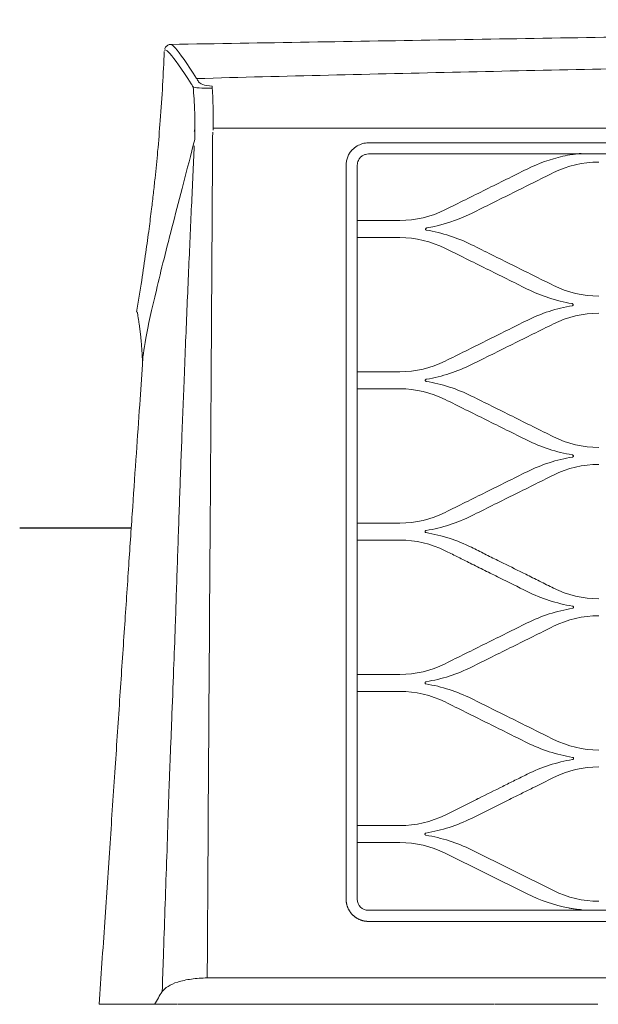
# Model space of a CAD drawing. Header units: millimetres. Extents: x -367720 to -162733, y 309172 to 337444.
# Tile 113 of 256: x -363635 to -363480, y 327020 to 327285. Entities that reach past the tile are written whole.
import ezdxf

# ---------------------------------------------------------------- set-up
doc = ezdxf.new("R2010")
doc.units = ezdxf.units.MM
doc.header["$LTSCALE"] = 10
doc.header["$MEASUREMENT"] = 0
doc.layers.get('0').update_dxf_attribs({"color": 255, "lineweight": 13})
doc.layers.add('LATS_CONTROL_LINE', color=2, linetype='Continuous')
doc.layers.add('LATS_EQ_IDU', color=7, linetype='Continuous', lineweight=0)
doc.layers.add('VZ1', color=6, linetype='Continuous', lineweight=18)
doc.styles.add('ROMANS', font='ROMANS.shx', dxfattribs={"height": 80})

# ---------------------------------------------------------------- blocks, each defined once
blk = doc.blocks.new('LATS_IDU_WALL_MOUNTED_SV')
at = {"color": 0}
for p, q in [((-575.75, 258.29), (-575.77, 258.29)), ((-564.37, 235.79), (564.37, 235.79)), ((-564.37, 235.21), (-564.37, 235.79)), ((522.6, 229.2), (-522.6, 228.8)), ((-525.6, 225.8), (-525.6, 169.22)), ((-523.85, 210.92), (-525.6, 210.92)), ((-514.15, 210.92), (-523.85, 210.92)), ((-523.85, 206.29), (-525.6, 206.29)), ((-523.85, 206.29), (-514.15, 206.29)), ((-523.85, 170.2), (-525.6, 170.2)), ((-514.15, 170.2), (-523.85, 170.2)), ((-525.6, 169.22), (-525.6, 168.92)), ((-525.6, 168.92), (-525.6, 167.11)), ((-525.6, 167.11), (-525.6, 166.94)), ((-525.6, 166.94), (-525.6, 128.37)), ((-523.85, 165.61), (-525.6, 165.61)), ((-523.85, 165.61), (-514.15, 165.61)), ((-523.85, 129.48), (-525.6, 129.48)), ((-525.6, 128.37), (-525.6, 128.13)), ((-525.6, 128.13), (-525.6, 126.29)), ((-514.15, 129.48), (-523.85, 129.48)), ((-525.6, 126.29), (-525.6, 126.12)), ((-525.6, 126.12), (-525.6, 119.02)), ((-523.85, 124.91), (-525.6, 124.91)), ((-523.85, 124.91), (-514.15, 124.91)), ((-525.6, 119.02), (-525.6, 87.5)), ((-523.85, 88.77), (-525.6, 88.77)), ((-525.6, 87.5), (-525.6, 87.33)), ((-514.15, 88.77), (-523.85, 88.77)), ((-525.6, 87.33), (-525.6, 85.36)), ((-525.6, 85.36), (-525.6, 85.35)), ((-525.6, 85.35), (-525.6, 55)), ((-523.85, 84.21), (-525.6, 84.21)), ((-523.85, 84.21), (-514.15, 84.21)), ((-525.6, 55), (-525.6, 46.73)), ((-493.51, 55.14), (-502, 50.93)), ((-494.89, 50.03), (-484.62, 55.14)), ((-523.85, 48.07), (-525.6, 48.07)), ((-514.15, 48.07), (-523.85, 48.07)), ((-525.6, 46.73), (-525.6, 46.57)), ((-525.6, 46.57), (-525.6, 44.73)), ((-525.6, 44.73), (-525.6, 44.57)), ((-525.6, 44.57), (-525.6, 28.3)), ((-523.85, 43.51), (-525.6, 43.51)), ((-523.85, 43.51), (-514.15, 43.51)), ((-502, 40.66), (-479.92, 29.68)), ((-472.81, 30.58), (-494.89, 41.55)), ((-522.6, 25.3), (522.6, 25.3)), ((565.96, 7.1), (-565.96, 7.1)), ((-592.5, 0), (-592.5, 0.01)), ((-575.66, 0), (-577.56, 0)), ((-574.12, 0), (-575.66, 0)), ((-558.74, 0), (-560.9, 0)), ((-539.93, 0), (-541.72, 0)), ((-541.72, 0), (-541.72, 0)), ((-539.22, 0.01), (-539.22, 0.01)), ((-527.99, 0), (-488.73, 0)), ((-519.5, 0.01), (-519.5, 0.01)), ((-473.9, 0), (-475.4, 0)), ((-475.4, 0), (-475.4, 0)), ((-473.9, 0), (-473.9, 0)), ((-577.56, 0), (-580.11, 0)), ((-560.9, 0), (-563.42, 0)), ((-528, 0), (-539.62, 0))]:
    blk.add_line(p, q, dxfattribs=at)
at = {"color": 0, "extrusion": (0, 0, -1)}
for centre, start, end in [((514.15, 75.39), 243.5738, 270), ((514.15, 16.19), 90, 116.4262), ((460.65, 55.04), 270, 296.4262)]:
    blk.add_arc(centre, 27.32, start, end, dxfattribs=at)
at = {"color": 0}
for centre, radius, start, end in [((-514.15, 88.79), 43.28, 279.3488, 296.4262), ((-514.15, 2.79), 43.28, 63.5738, 80.6512), ((-460.65, 68.44), 43.28, 243.5738, 259.106), ((-522.6, 28.3), 3, 180, 270), ((-528, 10), 10, 270, 271.9448)]:
    blk.add_arc(centre, radius, start, end, dxfattribs=at)
blk.add_ellipse((-564.6, 245.64), major_axis=(0, 1.5), ratio=0.001219, start_param=5.299795, end_param=6.009501, dxfattribs=at)
for points, knots in [([(0, 264.94), (-22.01, 264.93), (-67.42, 264.83), (-136.51, 264.37), (-207.59, 263.67), (-279.64, 262.8), (-352.7, 261.82), (-426.75, 260.72), (-501.19, 259.53), (-550.94, 258.7), (-575.7, 258.28)], [0, 0, 0, 0, 0.114697, 0.236602, 0.359998, 0.485093, 0.612049, 0.740751, 0.870981, 1, 1, 1, 1]), ([(-575.77, 258.24), (-575.9, 258.26), (-576.27, 258.25), (-577, 257.84), (-577.29, 257.34), (-577.35, 257.14), (-577.36, 257.1)], [0, 0, 0, 0, 0.197668, 0.565102, 0.91452, 1, 1, 1, 1]), ([(-568.8, 249.09), (-571.38, 253.17), (-573.31, 255.91), (-575.06, 257.89), (-575.46, 258.23), (-575.71, 258.28)], [0, 0, 0, 0, 0.691892, 0.691892, 1, 1, 1, 1]), ([(-577.51, 256.42), (-577.63, 253.38), (-577.93, 247.18), (-578.54, 238.2), (-579.23, 229.86), (-579.87, 223.34), (-580.44, 218.19), (-580.97, 213.64), (-581.63, 208.33), (-582.51, 201.92), (-583.62, 194.44), (-584.5, 189.11), (-584.99, 186.27)], [0, 0, 0, 0, 0.129289, 0.264367, 0.382961, 0.484387, 0.542265, 0.602136, 0.677933, 0.769679, 0.877167, 1, 1, 1, 1]), ([(-577.46, 256.67), (-577.42, 256.78), (-577.36, 256.83), (-577.03, 256.84), (-576.6, 256.5), (-574.78, 254.45), (-572.84, 251.71), (-570.26, 247.67)], [0, 0, 0, 0, 0.114685, 0.114685, 0.40979, 0.40979, 1, 1, 1, 1]), ([(0, 256.29), (-94.88, 256.29), (-189.76, 255.7), (-332, 253.93), (-379.4, 253.19), (-450.46, 251.85), (-474.14, 251.37), (-509.65, 250.57), (-521.49, 250.3), (-545.15, 249.72), (-556.99, 249.44), (-568.8, 249.09)], [0, 0, 0, 0, 0.5, 0.5, 0.75, 0.75, 0.875, 0.875, 0.9375, 0.9375, 1, 1, 1, 1]), ([(-568.8, 249.09), (-568.8, 249.08), (-568.8, 249.08), (-568.81, 249.08), (-568.81, 249.08), (-568.81, 249.08)], [0, 0, 0, 0, 0.381968, 0.381968, 1, 1, 1, 1]), ([(-568.81, 249.08), (-568.81, 249.08), (-568.8, 249.07), (-568.8, 249.07), (-568.79, 249.07), (-568.79, 249.07)], [0, 0, 0, 0, 0.614625, 0.614625, 1, 1, 1, 1]), ([(-569.75, 246.85), (-569.52, 246.75), (-568.99, 246.66), (-567.23, 246.5), (-565.96, 246.45), (-564.6, 246.47)], [0, 0, 0, 0, 0.5, 0.5, 1, 1, 1, 1]), ([(-569.75, 246.85), (-569.65, 245.78), (-569.56, 244.7), (-569.4, 242.27), (-569.34, 240.92), (-569.26, 238.2), (-569.25, 236.83), (-569.27, 235.45), (-569.27, 235.45), (-569.27, 235.45)], [0, 0, 0, 0, 0.289344, 0.289344, 0.645047, 0.645047, 0.999996, 0.999996, 1, 1, 1, 1]), ([(-564.6, 247.08), (-565.67, 247.08), (-566.57, 247.28), (-567.77, 247.73), (-568.11, 247.99), (-568.28, 248.26)], [0, 0, 0, 0, 0.5, 0.5, 1, 1, 1, 1]), ([(-564.37, 237.62), (-564.35, 239.03), (-564.36, 240.43), (-564.43, 243.26), (-564.49, 244.68), (-564.58, 246.22), (-564.59, 246.34), (-564.6, 246.47)], [0, 0, 0, 0, 0.472513, 0.472513, 0.95747, 0.95747, 1, 1, 1, 1]), ([(-564.37, 235.79), (-564.36, 236.05), (-564.36, 236.32), (-564.36, 236.93), (-564.36, 237.28), (-564.37, 237.62)], [0, 0, 0, 0, 0.431737, 0.431737, 1, 1, 1, 1]), ([(-564.49, 234.43), (-564.5, 231.79), (-564.54, 226.6), (-564.59, 218.81), (-564.63, 211.23), (-564.68, 203.86), (-564.72, 196.74), (-564.77, 189.86), (-564.81, 183.25), (-564.85, 176.92), (-564.88, 170.87), (-564.92, 165.12), (-564.95, 159.68), (-564.99, 154.55), (-565.02, 149.75), (-565.05, 145.26), (-565.07, 141.11), (-565.1, 137.29), (-565.12, 133.8), (-565.15, 130.66), (-565.17, 127.86), (-565.18, 125.4), (-565.2, 123.29), (-565.22, 121.52), (-565.23, 120.11), (-565.24, 119.28), (-565.24, 118.92)], [0, 0, 0, 0, 0.074593, 0.146322, 0.215189, 0.281192, 0.344333, 0.40461, 0.462025, 0.516576, 0.568264, 0.617089, 0.663051, 0.706149, 0.746384, 0.783757, 0.818266, 0.849911, 0.878694, 0.904613, 0.927669, 0.947862, 0.965191, 0.979657, 0.99126, 1, 1, 1, 1]), ([(-583.36, 172.16), (-583.36, 173.67), (-583.05, 176.05), (-581.83, 182.64), (-580.87, 186.99), (-578.4, 197.39), (-576.87, 203.44), (-573.37, 217.02), (-571.4, 224.53), (-569.3, 232.66)], [0, 0, 0, 0, 0.239953, 0.239953, 0.493302, 0.493302, 0.746651, 0.746651, 1, 1, 1, 1]), ([(-578.06, 3.46), (-577.95, 6.55), (-577.71, 13.89), (-577.33, 25.48), (-576.87, 38.21), (-576.51, 49.21), (-576.24, 57.7), (-576, 64.07), (-575.76, 70.05), (-575.41, 78.84), (-575, 89.45), (-574.48, 103.55), (-573.99, 118.69), (-573.43, 135.16), (-572.81, 151.76), (-572.25, 166.09), (-571.76, 178.32), (-571.36, 187.97), (-570.96, 197.25), (-570.57, 206.19), (-570.19, 214.77), (-569.81, 223.02), (-569.56, 228.37), (-569.43, 231)], [0, 0, 0, 0, 0.039716, 0.094225, 0.148734, 0.203243, 0.235388, 0.257752, 0.285001, 0.312253, 0.370628, 0.421224, 0.493841, 0.566494, 0.63591, 0.711784, 0.756569, 0.800115, 0.84244, 0.883568, 0.923522, 0.962324, 1, 1, 1, 1]), ([(-526.94, 229.94), (-526.54, 230.31), (-525.75, 231.03), (-524.69, 231.41), (-524.17, 231.59)], [0, 0, 0, 0, 0.508997, 1, 1, 1, 1]), ([(-524.17, 231.59), (-523.92, 231.65), (-523.41, 231.77), (-522.88, 231.79), (-522.6, 231.8)], [0, 0, 0, 0, 0.479155, 1, 1, 1, 1]), ([(522.01, 231.8), (509.61, 231.8), (497.22, 231.8), (460.04, 231.8), (435.26, 231.8), (385.68, 231.8), (360.9, 231.8), (236.97, 231.8), (137.82, 231.8), (-10.9, 231.8), (-60.47, 231.8), (-178.27, 231.8), (-246.5, 231.8), (-348.85, 231.8), (-382.96, 231.8), (-425.61, 231.8), (-434.13, 231.8), (-444.8, 231.8), (-446.93, 231.8), (-453.32, 231.8), (-457.59, 231.8), (-463.98, 231.8), (-466.12, 231.8), (-470.38, 231.8), (-472.51, 231.8), (-483.17, 231.8), (-491.7, 231.8), (-503.43, 231.8), (-506.63, 231.8), (-510.5, 231.8), (-511.17, 231.8), (-511.84, 231.8)], [0, 0, 0, 0, 0.035962, 0.035962, 0.107886, 0.107886, 0.17981, 0.17981, 0.467507, 0.467507, 0.611355, 0.611355, 0.809344, 0.809344, 0.908338, 0.908338, 0.933087, 0.933087, 0.939274, 0.939274, 0.951648, 0.951648, 0.957835, 0.957835, 0.964022, 0.964022, 0.988771, 0.988771, 0.998052, 0.998052, 1, 1, 1, 1]), ([(-528.6, 225.8), (-528.58, 226.2), (-528.53, 226.97), (-528.2, 228.06), (-527.69, 229.07), (-527.19, 229.65), (-526.94, 229.94)], [0, 0, 0, 0, 0.264805, 0.514882, 0.757351, 1, 1, 1, 1]), ([(-522.6, 228.8), (-522.86, 228.78), (-523.41, 228.74), (-524.18, 228.4), (-524.86, 227.84), (-525.45, 226.97), (-525.54, 226.24), (-525.6, 225.8)], [0, 0, 0, 0, 0.15202, 0.315694, 0.49486, 0.69993, 1, 1, 1, 1]), ([(-465.38, 228.94), (-465.52, 228.94), (-465.76, 228.92), (-466.17, 228.87), (-466.38, 228.85), (-467, 228.78), (-467.42, 228.72), (-468.66, 228.53), (-469.48, 228.38), (-470.3, 228.19)], [0, 0, 0, 0, 0.125, 0.125, 0.25, 0.25, 0.5, 0.5, 1, 1, 1, 1]), ([(-479.93, 224.75), (-481.78, 223.83), (-483.63, 222.91), (-487.33, 221.07), (-489.18, 220.15), (-494.69, 217.41), (-498.35, 215.59), (-502.01, 213.77)], [0, 0, 0, 0, 0.251815, 0.251815, 0.50363, 0.50363, 1, 1, 1, 1]), ([(-494.88, 212.82), (-493.02, 213.74), (-491.16, 214.66), (-487.45, 216.51), (-485.59, 217.43), (-480.09, 220.16), (-476.44, 221.98), (-472.8, 223.79)], [0, 0, 0, 0, 0.251892, 0.251892, 0.503784, 0.503784, 1, 1, 1, 1]), ([(-507.01, 208.32), (-507.04, 208.33), (-507.07, 208.34), (-507.12, 208.36), (-507.15, 208.38), (-507.18, 208.42), (-507.2, 208.44), (-507.22, 208.49), (-507.22, 208.51), (-507.23, 208.56), (-507.22, 208.59), (-507.21, 208.65), (-507.2, 208.68), (-507.16, 208.74), (-507.13, 208.77), (-507.06, 208.83), (-507.02, 208.86), (-506.94, 208.9), (-506.91, 208.91), (-506.87, 208.91)], [0, 0, 0, 0, 0.094728, 0.094728, 0.190135, 0.190135, 0.278067, 0.278067, 0.36478, 0.36478, 0.461281, 0.461281, 0.576239, 0.576239, 0.715795, 0.715795, 0.878788, 0.878788, 1, 1, 1, 1]), ([(-472.8, 193.41), (-474.66, 194.33), (-476.51, 195.25), (-480.22, 197.1), (-482.07, 198.02), (-487.58, 200.76), (-491.23, 202.57), (-494.88, 204.39)], [0, 0, 0, 0, 0.251536, 0.251536, 0.503072, 0.503072, 1, 1, 1, 1]), ([(-502.01, 203.44), (-500.16, 202.53), (-498.31, 201.61), (-494.61, 199.77), (-492.76, 198.85), (-487.25, 196.11), (-483.59, 194.29), (-479.93, 192.47)], [0, 0, 0, 0, 0.251588, 0.251588, 0.503177, 0.503177, 1, 1, 1, 1]), ([(-467.88, 188.56), (-467.83, 188.55), (-467.78, 188.53), (-467.69, 188.48), (-467.66, 188.46), (-467.59, 188.39), (-467.57, 188.35), (-467.54, 188.27), (-467.53, 188.24), (-467.53, 188.17), (-467.54, 188.14), (-467.57, 188.08), (-467.58, 188.06), (-467.62, 188.02), (-467.65, 188.01), (-467.7, 187.98), (-467.73, 187.97), (-467.76, 187.97)], [0, 0, 0, 0, 0.167117, 0.167117, 0.32198, 0.32198, 0.485137, 0.485137, 0.599061, 0.599061, 0.714178, 0.714178, 0.812369, 0.812369, 0.902245, 0.902245, 1, 1, 1, 1]), ([(-479.92, 184.03), (-481.77, 183.11), (-483.62, 182.19), (-487.31, 180.35), (-489.16, 179.43), (-494.67, 176.69), (-498.34, 174.87), (-502, 173.05)], [0, 0, 0, 0, 0.251275, 0.251275, 0.502551, 0.502551, 1, 1, 1, 1]), ([(-494.89, 172.13), (-493.03, 173.05), (-491.18, 173.97), (-487.48, 175.81), (-485.63, 176.73), (-480.12, 179.47), (-476.46, 181.28), (-472.81, 183.1)], [0, 0, 0, 0, 0.251311, 0.251311, 0.502622, 0.502622, 1, 1, 1, 1]), ([(-583.34, 172.17), (-583.6, 168.56), (-584.16, 160.59), (-585.04, 147.83), (-586.03, 133.44), (-587.09, 117.74), (-588.23, 100.76), (-589.46, 82.6), (-590.74, 63.33), (-592.1, 43.08), (-593.54, 21.86), (-594.51, 7.38), (-595.01, 0)], [0, 0, 0, 0, 0.062504, 0.13806, 0.221319, 0.312346, 0.411022, 0.516991, 0.629493, 0.747989, 0.871658, 1, 1, 1, 1]), ([(-507.08, 167.61), (-507.11, 167.62), (-507.15, 167.63), (-507.21, 167.66), (-507.23, 167.68), (-507.27, 167.73), (-507.29, 167.75), (-507.31, 167.8), (-507.31, 167.83), (-507.31, 167.89), (-507.31, 167.91), (-507.29, 167.97), (-507.28, 168), (-507.24, 168.06), (-507.21, 168.09), (-507.15, 168.14), (-507.11, 168.16), (-507.04, 168.19), (-507.01, 168.2), (-506.98, 168.2)], [0, 0, 0, 0, 0.110412, 0.110412, 0.221698, 0.221698, 0.321855, 0.321855, 0.415537, 0.415537, 0.513604, 0.513604, 0.624291, 0.624291, 0.7532, 0.7532, 0.901051, 0.901051, 1, 1, 1, 1]), ([(-502, 162.75), (-500.15, 161.84), (-498.31, 160.92), (-494.62, 159.08), (-492.77, 158.17), (-487.26, 155.43), (-483.59, 153.61), (-479.92, 151.78)], [0, 0, 0, 0, 0.251053, 0.251053, 0.502107, 0.502107, 1, 1, 1, 1]), ([(-472.81, 152.69), (-474.66, 153.61), (-476.51, 154.53), (-480.2, 156.37), (-482.05, 157.29), (-487.56, 160.03), (-491.23, 161.85), (-494.89, 163.67)], [0, 0, 0, 0, 0.25103, 0.25103, 0.502059, 0.502059, 1, 1, 1, 1]), ([(-467.78, 147.85), (-467.73, 147.84), (-467.68, 147.82), (-467.6, 147.77), (-467.57, 147.74), (-467.51, 147.68), (-467.49, 147.64), (-467.47, 147.57), (-467.46, 147.54), (-467.47, 147.47), (-467.48, 147.44), (-467.5, 147.39), (-467.52, 147.36), (-467.56, 147.32), (-467.58, 147.31), (-467.64, 147.28), (-467.67, 147.27), (-467.7, 147.26), (-467.7, 147.26), (-467.71, 147.26)], [0, 0, 0, 0, 0.172025, 0.172025, 0.325192, 0.325192, 0.473261, 0.473261, 0.579384, 0.579384, 0.686087, 0.686087, 0.783854, 0.783854, 0.881124, 0.881124, 0.986662, 0.986662, 1, 1, 1, 1]), ([(-479.92, 143.31), (-481.76, 142.4), (-483.61, 141.48), (-487.3, 139.64), (-489.14, 138.73), (-494.66, 135.99), (-498.33, 134.16), (-502, 132.34)], [0, 0, 0, 0, 0.250795, 0.250795, 0.50159, 0.50159, 1, 1, 1, 1]), ([(-494.89, 131.43), (-493.04, 132.35), (-491.2, 133.27), (-487.5, 135.11), (-485.66, 136.02), (-480.14, 138.76), (-476.48, 140.59), (-472.81, 142.41)], [0, 0, 0, 0, 0.25081, 0.25081, 0.50162, 0.50162, 1, 1, 1, 1]), ([(-507.11, 126.91), (-507.15, 126.91), (-507.18, 126.92), (-507.25, 126.96), (-507.28, 126.98), (-507.32, 127.03), (-507.34, 127.06), (-507.36, 127.12), (-507.36, 127.15), (-507.36, 127.21), (-507.36, 127.24), (-507.34, 127.3), (-507.32, 127.32), (-507.28, 127.38), (-507.26, 127.4), (-507.2, 127.45), (-507.16, 127.47), (-507.1, 127.49), (-507.08, 127.49), (-507.06, 127.5)], [0, 0, 0, 0, 0.124544, 0.124544, 0.250053, 0.250053, 0.361819, 0.361819, 0.462207, 0.462207, 0.561539, 0.561539, 0.668349, 0.668349, 0.788627, 0.788627, 0.924939, 0.924939, 1, 1, 1, 1]), ([(-502, 122.06), (-501.47, 121.8), (-500.94, 121.53), (-499.89, 121.01), (-499.36, 120.75), (-497.78, 119.96), (-496.73, 119.44), (-495.67, 118.92)], [0, 0, 0, 0, 0.250254, 0.250254, 0.500509, 0.500509, 1, 1, 1, 1]), ([(-487.78, 119.42), (-488.38, 119.72), (-488.97, 120.01), (-490.16, 120.6), (-490.75, 120.9), (-492.52, 121.78), (-493.71, 122.37), (-494.89, 122.96)], [0, 0, 0, 0, 0.25026, 0.25026, 0.50052, 0.50052, 1, 1, 1, 1]), ([(-565.24, 118.92), (-565.26, 116.28), (-565.3, 110.98), (-565.33, 100.36), (-565.46, 87.05), (-565.56, 72.71), (-565.59, 62.02), (-565.66, 56.67), (-565.67, 55)], [0, 0, 0, 0, 0.125023, 0.250047, 0.500012, 0.750013, 0.921745, 1, 1, 1, 1]), ([(-495.24, 118.7), (-493.93, 118.05), (-492.61, 117.39), (-489.98, 116.09), (-488.67, 115.43), (-484.88, 113.55), (-482.4, 112.32), (-479.92, 111.09)], [0, 0, 0, 0, 0.257386, 0.257386, 0.514773, 0.514773, 1, 1, 1, 1]), ([(-472.81, 111.98), (-474.06, 112.6), (-475.31, 113.22), (-477.81, 114.47), (-479.06, 115.09), (-482.32, 116.71), (-484.32, 117.7), (-486.33, 118.7)], [0, 0, 0, 0, 0.277199, 0.277199, 0.554398, 0.554398, 1, 1, 1, 1]), ([(-467.73, 107.14), (-467.68, 107.13), (-467.63, 107.12), (-467.55, 107.07), (-467.52, 107.04), (-467.47, 106.97), (-467.45, 106.93), (-467.43, 106.86), (-467.43, 106.83), (-467.44, 106.76), (-467.45, 106.74), (-467.48, 106.68), (-467.5, 106.66), (-467.54, 106.62), (-467.57, 106.6), (-467.62, 106.57), (-467.66, 106.56), (-467.69, 106.55)], [0, 0, 0, 0, 0.174766, 0.174766, 0.323012, 0.323012, 0.457614, 0.457614, 0.573123, 0.573123, 0.675633, 0.675633, 0.775455, 0.775455, 0.88119, 0.88119, 1, 1, 1, 1]), ([(-479.92, 102.6), (-481.76, 101.69), (-483.6, 100.77), (-487.28, 98.94), (-489.13, 98.03), (-494.64, 95.28), (-498.32, 93.46), (-502, 91.63)], [0, 0, 0, 0, 0.2503, 0.2503, 0.500599, 0.500599, 1, 1, 1, 1]), ([(-494.89, 90.74), (-493.05, 91.65), (-491.21, 92.57), (-487.52, 94.4), (-485.68, 95.31), (-480.16, 98.06), (-476.49, 99.88), (-472.81, 101.71)], [0, 0, 0, 0, 0.250303, 0.250303, 0.500606, 0.500606, 1, 1, 1, 1]), ([(-507.12, 86.2), (-507.15, 86.21), (-507.19, 86.22), (-507.26, 86.26), (-507.29, 86.28), (-507.34, 86.34), (-507.36, 86.37), (-507.38, 86.43), (-507.38, 86.47), (-507.38, 86.53), (-507.38, 86.56), (-507.35, 86.61), (-507.34, 86.64), (-507.3, 86.69), (-507.27, 86.71), (-507.21, 86.75), (-507.18, 86.77), (-507.13, 86.78), (-507.11, 86.79), (-507.09, 86.79)], [0, 0, 0, 0, 0.133982, 0.133982, 0.268894, 0.268894, 0.389508, 0.389508, 0.495428, 0.495428, 0.595914, 0.595914, 0.700021, 0.700021, 0.814444, 0.814444, 0.943108, 0.943108, 1, 1, 1, 1]), ([(-472.81, 71.28), (-474.66, 72.19), (-476.5, 73.11), (-480.18, 74.94), (-482.02, 75.85), (-487.54, 78.6), (-491.22, 80.42), (-494.89, 82.25)], [0, 0, 0, 0, 0.250188, 0.250188, 0.500375, 0.500375, 1, 1, 1, 1]), ([(-502, 81.36), (-500.15, 80.44), (-498.31, 79.53), (-494.63, 77.7), (-492.79, 76.78), (-487.27, 74.04), (-483.59, 72.21), (-479.92, 70.39)], [0, 0, 0, 0, 0.250188, 0.250188, 0.500376, 0.500376, 1, 1, 1, 1]), ([(-467.71, 66.44), (-467.66, 66.43), (-467.62, 66.42), (-467.55, 66.38), (-467.52, 66.35), (-467.47, 66.29), (-467.45, 66.26), (-467.43, 66.19), (-467.42, 66.16), (-467.43, 66.09), (-467.43, 66.06), (-467.46, 66.01), (-467.47, 65.98), (-467.51, 65.94), (-467.54, 65.91), (-467.59, 65.88), (-467.63, 65.86), (-467.67, 65.85), (-467.69, 65.85), (-467.7, 65.85)], [0, 0, 0, 0, 0.141668, 0.141668, 0.284127, 0.284127, 0.413408, 0.413408, 0.525397, 0.525397, 0.627428, 0.627428, 0.729164, 0.729164, 0.838315, 0.838315, 0.960101, 0.960101, 1, 1, 1, 1]), ([(-479.92, 61.9), (-481.01, 61.36), (-482.1, 60.82), (-484.28, 59.73), (-485.37, 59.19), (-488.65, 57.56), (-490.83, 56.48), (-493.01, 55.39)], [0, 0, 0, 0, 0.250087, 0.250087, 0.500175, 0.500175, 1, 1, 1, 1]), ([(-484.62, 55.14), (-483.59, 55.65), (-482.56, 56.16), (-480.51, 57.18), (-479.49, 57.69), (-476.58, 59.14), (-474.7, 60.07), (-472.81, 61.01)], [0, 0, 0, 0, 0.260777, 0.260777, 0.521553, 0.521553, 1, 1, 1, 1]), ([(-507.12, 45.5), (-507.16, 45.5), (-507.2, 45.52), (-507.28, 45.56), (-507.31, 45.58), (-507.36, 45.64), (-507.38, 45.68), (-507.4, 45.74), (-507.4, 45.77), (-507.4, 45.84), (-507.39, 45.87), (-507.37, 45.92), (-507.35, 45.95), (-507.31, 46), (-507.29, 46.02), (-507.23, 46.05), (-507.2, 46.07), (-507.15, 46.08), (-507.14, 46.08), (-507.12, 46.09)], [0, 0, 0, 0, 0.139783, 0.139783, 0.280404, 0.280404, 0.407382, 0.407382, 0.517705, 0.517705, 0.619307, 0.619307, 0.72166, 0.72166, 0.83216, 0.83216, 0.955685, 0.955685, 1, 1, 1, 1]), ([(-468.83, 25.94), (-468.51, 25.88), (-468.18, 25.82), (-467.45, 25.7), (-467.04, 25.64), (-466.4, 25.56), (-466.16, 25.53), (-465.79, 25.49), (-465.66, 25.48), (-465.46, 25.46), (-465.38, 25.45), (-465.28, 25.45), (-465.24, 25.44), (-465.19, 25.44), (-465.18, 25.44), (-465.17, 25.44)], [0, 0, 0, 0, 0.265943, 0.265943, 0.591469, 0.591469, 0.785612, 0.785612, 0.894633, 0.894633, 0.953953, 0.953953, 0.985654, 0.985654, 1, 1, 1, 1]), ([(-516.63, 22.3), (-445.11, 22.31), (-323.27, 22.33), (-140.51, 22.29), (31.65, 22.3), (153.49, 22.3), (214.41, 22.3)], [0, 0, 0, 0, 0.293475, 0.5, 0.75, 1, 1, 1, 1]), ([(-578.06, 3.46), (-577.68, 3.94), (-577.18, 4.4), (-575.82, 5.26), (-574.94, 5.66), (-572.82, 6.33), (-571.55, 6.6), (-568.86, 6.96), (-567.42, 7.06), (-565.96, 7.1)], [0, 0, 0, 0, 0.25, 0.25, 0.5, 0.5, 0.75, 0.75, 1, 1, 1, 1]), ([(-558.74, 0), (-558.69, 0), (-558.65, 0), (-558.54, 0), (-558.49, 0), (-558.42, 0), (-558.41, 0), (-558.4, 0)], [0, 0, 0, 0, 0.458086, 0.458086, 0.916172, 0.916172, 1, 1, 1, 1]), ([(-539.85, 0), (-539.79, 0), (-539.73, 0), (-539.65, 0), (-539.65, 0), (-539.57, 0), (-539.49, 0), (-539.34, 0.01), (-539.28, 0.01), (-539.22, 0.01)], [0, 0, 0, 0, 0.374279, 0.374279, 0.377056, 0.377056, 0.751946, 0.751946, 1, 1, 1, 1]), ([(-595, 0), (-594.95, 0), (-594.15, 0), (-590.72, 0), (-585.66, 0), (-581.64, 0), (-580.11, 0)], [0, 0, 0, 0, 0.260197, 0.551115, 0.842033, 1, 1, 1, 1]), ([(-563.42, 0), (-563.53, 0), (-563.65, 0), (-563.86, 0), (-563.96, 0), (-564.08, 0), (-564.1, 0), (-564.13, 0)], [0, 0, 0, 0, 0.430157, 0.430157, 0.860322, 0.860322, 1, 1, 1, 1])]:
    blk.add_open_spline(points, degree=3, knots=knots, dxfattribs=at)
for points, degree in [([(-568.28, 248.26), (-568.45, 248.53), (-568.61, 248.79), (-568.79, 249.07)], 3), ([(-570.26, 247.67), (-570.1, 247.39), (-569.92, 247.13), (-569.75, 246.85)], 3), ([(-569.47, 234.83), (-569.44, 234.93), (-569.4, 235.04), (-569.37, 235.14)], 3), ([(-569.37, 235.14), (-569.35, 235.2), (-569.33, 235.26), (-569.31, 235.32)], 3), ([(-569.31, 235.32), (-569.29, 235.37), (-569.28, 235.41), (-569.27, 235.46)], 3), ([(-569.26, 235.12), (-569.26, 234.3), (-569.27, 233.48), (-569.3, 232.66)], 3), ([(-569.26, 235.46), (-569.26, 235.35), (-569.26, 235.23), (-569.26, 235.12)], 3), ([(-564.49, 234.66), (-564.49, 234.65), (-564.49, 234.58), (-564.49, 234.43)], 3), ([(-522.6, 231.8), (-522.23, 231.8), (-521.86, 231.8), (-521.49, 231.8)], 3), ([(-521.49, 231.8), (-520.8, 231.8), (-520.11, 231.8), (-519.42, 231.8)], 3), ([(-519.42, 231.8), (-516.89, 231.8), (-514.37, 231.8), (-511.84, 231.81)], 3), ([(-470.3, 228.19), (-473.67, 227.42), (-476.9, 226.26), (-479.93, 224.75)], 3), ([(-528.61, 118.92), (-528.61, 156.36), (-528.6, 192.77), (-528.6, 225.8)], 3), ([(-472.8, 223.79), (-469.1, 225.62), (-464.91, 226.64), (-460.65, 226.64)], 3), ([(-502.01, 213.77), (-505.72, 211.93), (-509.91, 210.92), (-514.15, 210.92)], 3), ([(-506.87, 208.91), (-502.67, 209.63), (-498.62, 210.96), (-494.88, 212.82)], 3), ([(-494.88, 204.39), (-498.67, 206.27), (-502.78, 207.61), (-507.01, 208.32)], 3), ([(-514.15, 206.29), (-509.92, 206.29), (-505.73, 205.29), (-502.01, 203.44)], 3), ([(-460.65, 190.56), (-464.89, 190.56), (-469.08, 191.56), (-472.8, 193.41)], 3), ([(-479.93, 192.47), (-476.15, 190.6), (-472.08, 189.27), (-467.88, 188.56)], 3), ([(-584.78, 186.34), (-583.48, 178.84), (-583.36, 172.06)], 2), ([(-467.76, 187.97), (-472.01, 187.26), (-476.11, 185.93), (-479.92, 184.03)], 3), ([(-472.81, 183.1), (-469.07, 184.96), (-464.89, 185.95), (-460.65, 185.95)], 3), ([(-502, 173.05), (-505.74, 171.19), (-509.93, 170.2), (-514.15, 170.2)], 3), ([(-506.98, 168.2), (-502.77, 168.91), (-498.69, 170.24), (-494.89, 172.13)], 3), ([(-494.89, 163.67), (-498.72, 165.57), (-502.84, 166.91), (-507.08, 167.61)], 3), ([(-514.15, 165.61), (-509.93, 165.61), (-505.75, 164.62), (-502, 162.75)], 3), ([(-479.92, 151.78), (-476.1, 149.88), (-472, 148.55), (-467.78, 147.85)], 3), ([(-460.65, 149.84), (-464.87, 149.84), (-469.06, 150.83), (-472.81, 152.69)], 3), ([(-467.71, 147.26), (-471.96, 146.56), (-476.07, 145.22), (-479.92, 143.31)], 3), ([(-472.81, 142.41), (-469.05, 144.27), (-464.87, 145.26), (-460.65, 145.26)], 3), ([(-502, 132.34), (-505.76, 130.47), (-509.94, 129.48), (-514.15, 129.48)], 3), ([(-507.06, 127.5), (-502.83, 128.2), (-498.73, 129.53), (-494.89, 131.43)], 3), ([(-514.15, 124.91), (-509.94, 124.91), (-505.76, 123.93), (-502, 122.06)], 3), ([(-494.89, 122.96), (-498.74, 124.87), (-502.87, 126.21), (-507.11, 126.91)], 3), ([(-486.33, 118.7), (-486.81, 118.94), (-487.3, 119.18), (-487.78, 119.42)], 3), ([(-528.6, 62.65), (-528.6, 81.48), (-528.61, 100.29), (-528.61, 118.92)], 3), ([(-495.67, 118.92), (-495.53, 118.84), (-495.39, 118.77), (-495.24, 118.7)], 3), ([(-460.65, 109.13), (-464.87, 109.13), (-469.05, 110.11), (-472.81, 111.98)], 3), ([(-479.92, 111.09), (-476.07, 109.18), (-471.96, 107.84), (-467.73, 107.14)], 3), ([(-467.69, 106.55), (-471.94, 105.85), (-476.06, 104.52), (-479.92, 102.6)], 3), ([(-472.81, 101.71), (-469.04, 103.58), (-464.87, 104.56), (-460.65, 104.56)], 3), ([(-502, 91.63), (-505.77, 89.76), (-509.94, 88.77), (-514.15, 88.77)], 3), ([(-507.09, 86.79), (-502.86, 87.49), (-498.74, 88.82), (-494.89, 90.74)], 3), ([(-494.89, 82.25), (-498.75, 84.17), (-502.87, 85.5), (-507.12, 86.2)], 3), ([(-514.15, 84.21), (-509.94, 84.21), (-505.77, 83.23), (-502, 81.36)], 3), ([(-479.92, 70.39), (-476.06, 68.47), (-471.94, 67.14), (-467.71, 66.44)], 3), ([(-460.65, 68.42), (-464.87, 68.42), (-469.04, 69.4), (-472.81, 71.28)], 3), ([(-467.7, 65.85), (-471.94, 65.15), (-476.06, 63.82), (-479.92, 61.9)], 3), ([(-472.81, 61.01), (-469.04, 62.88), (-464.87, 63.86), (-460.65, 63.86)], 3), ([(-528.59, 55), (-528.59, 57.55), (-528.6, 60.1), (-528.6, 62.65)], 3), ([(-565.67, 55), (-565.73, 52.66), (-565.71, 45.55)], 2), ([(-528.6, 53.61), (-528.6, 55)], 1), ([(-528.6, 30.96), (-528.6, 53.61)], 1), ([(-565.71, 45.55), (-565.95, 7.1)], 1), ([(-528.6, 29.7), (-528.6, 30.96)], 1), ([(-528.6, 29.31), (-528.6, 29.7)], 1), ([(-528.6, 28.18), (-528.6, 29.31)], 1), ([(-527.5, 24.84), (-528.56, 26.34), (-528.6, 28.18)], 2), ([(-524.52, 22.62), (-526.37, 23.24), (-527.5, 24.84)], 2), ([(-523.21, 22.33), (-523.88, 22.4), (-524.52, 22.62)], 2), ([(-522.6, 22.3), (-523.21, 22.33)], 1), ([(-516.63, 22.3), (-522.6, 22.3)], 1), ([(-578.06, 3.46), (-578.76, 2.31), (-579.44, 1.15), (-580.11, 0)], 3), ([(-595, 0), (-595, 0.12), (-595, 0.12), (-595, 0)], 3), ([(-558.9, 0), (-558.73, 0), (-558.57, 0), (-558.4, 0)], 3), ([(-558.4, 0), (-553.01, 0), (-547.61, 0), (-542.22, 0)], 3), ([(-541.72, 0), (-542.22, 0)], 1), ([(-539.85, 0), (-540.47, 0), (-541.1, 0), (-541.72, 0)], 3), ([(-539.94, 0), (-539.87, 0), (-539.76, 0)], 2), ([(-539.93, 0), (-539.91, 0), (-539.88, 0), (-539.85, 0)], 3), ([(-488.5, 0), (-484.13, 0), (-479.77, 0), (-475.4, 0)], 3), ([(-473.9, 0), (-474.4, 0), (-474.9, 0), (-475.4, 0)], 3), ([(-473.9, 0), (-469.57, 0), (-465.23, 0), (-460.9, 0)], 3), ([(-573.91, 0), (-572.7, 0), (-570.85, 0), (-568.67, 0)], 3), ([(-565.51, 0), (-566.13, 0), (-567.84, 0), (-568.67, 0)], 2), ([(-564.13, 0), (-565.51, 0)], 1)]:
    blk.add_open_spline(points, degree=degree, dxfattribs=at)
blk.add_rational_spline([(-493.01, 55.39), (-493.26, 55.27), (-493.51, 55.14)], [0.500000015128, 0.499999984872, 0.500000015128], degree=2, dxfattribs=at)
at = {"layer": 'LATS_CONTROL_LINE'}
blk.add_line((-586.39, 128.08), (-616.39, 128.08), dxfattribs=at)
blk = doc.blocks.new('A$C44164CF6')
at = {"layer": 'LATS_EQ_IDU', "color": 0, "ltscale": 5}
blk.add_blockref('LATS_IDU_WALL_MOUNTED_SV', (-8236.25, 8100), dxfattribs=at)
at = {"layer": 'VZ1', "extrusion": (0, -1, -1.22461e-16), "style": 'ROMANS', "width": 0.8, "flags": 1}
for tag, p in [('MATERIAL', (-2269.09, 3112.52, -14812.16)), ('PRIRUBA', (-2269.09, 3112.52, -14812.16)), ('PRUTOK', (-2269.09, 3112.52, -14812.16)), ('PLOCHA', (-2269.09, 3112.52, -14812.16)), ('OBVOD', (-2269.09, 3112.52, -14812.16)), ('NAZEV', (-2269.09, 3112.52, -14812.16)), ('KOTA', (-2269.09, 3112.52, -14812.16)), ('USEK', (-2269.09, 3112.52, -14812.16)), ('TVAR', (-2269.09, 3112.52, -14812.16)), ('POS', (-2269.09, 3112.52, -14812.16)), ('NB2', (-2269.09, 3112.52, -14812.16)), ('NB1', (-2269.09, 3112.52, -14812.16)), ('DB', (-2269.09, 3112.52, -14812.16)), ('DA', (-2269.09, 3112.52, -14812.16)), ('B2', (-2269.09, 3112.52, -14812.16)), ('B1', (-2269.09, 3112.52, -14812.16)), ('A2', (-2269.09, 3112.52, -14812.16)), ('A1', (-2269.09, 3112.52, -14812.16)), ('LT', (-2269.09, 3112.52, -14812.16)), ('MATERIAL', (99885.33, 3112.52, -14812.16)), ('PRIRUBA', (99885.33, 3112.52, -14812.16)), ('PRUTOK', (99885.33, 3112.52, -14812.16)), ('PLOCHA', (99885.33, 3112.52, -14812.16)), ('OBVOD', (99885.33, 3112.52, -14812.16)), ('NAZEV', (99885.33, 3112.52, -14812.16)), ('KOTA', (99885.33, 3112.52, -14812.16)), ('USEK', (99885.33, 3112.52, -14812.16)), ('TVAR', (99885.33, 3112.52, -14812.16)), ('POS', (99885.33, 3112.52, -14812.16)), ('NB2', (99885.33, 3112.52, -14812.16)), ('NB1', (99885.33, 3112.52, -14812.16)), ('DB', (99885.33, 3112.52, -14812.16)), ('DA', (99885.33, 3112.52, -14812.16)), ('B2', (99885.33, 3112.52, -14812.16)), ('B1', (99885.33, 3112.52, -14812.16)), ('A2', (99885.33, 3112.52, -14812.16)), ('A1', (99885.33, 3112.52, -14812.16)), ('LT', (99885.33, 3112.52, -14812.16))]:
    blk.add_attdef(tag, p, '', height=1, rotation=180, dxfattribs=at)
at = {"layer": 'VZ1', "extrusion": (1.22461e-16, 1, 4.44089e-16), "style": 'ROMANS', "width": 0.8, "flags": 1}
for tag, p in [('MATERIAL', (2269.09, 2852.52, 14812.16)), ('PRIRUBA', (2269.09, 2852.52, 14812.16)), ('IZOLACE', (2269.09, 2852.52, 14812.16)), ('PRUTOK', (2269.09, 2852.52, 14812.16)), ('PLOCHA', (2269.09, 2852.52, 14812.16)), ('NASTCE', (2269.09, 2852.52, 14812.16)), ('OBVOD', (2269.09, 2852.52, 14812.16)), ('NAZEV', (2269.09, 2852.52, 14812.16)), ('KOTA', (2269.09, 2852.52, 14812.16)), ('USEK', (2269.09, 2852.52, 14812.16)), ('TVAR', (2269.09, 2852.52, 14812.16)), ('POS', (2269.09, 2852.52, 14812.16)), ('NB2', (2269.09, 2852.52, 14812.16)), ('NB1', (2269.09, 2852.52, 14812.16)), ('B1', (2269.09, 2852.52, 14812.16)), ('VS', (2269.09, 2852.52, 14812.16)), ('A1', (2269.09, 2852.52, 14812.16)), ('LT', (2269.09, 2852.52, 14812.16)), ('MATERIAL', (-99885.33, 2852.52, 14812.16)), ('PRIRUBA', (-99885.33, 2852.52, 14812.16)), ('IZOLACE', (-99885.33, 2852.52, 14812.16)), ('PRUTOK', (-99885.33, 2852.52, 14812.16)), ('PLOCHA', (-99885.33, 2852.52, 14812.16)), ('NASTCE', (-99885.33, 2852.52, 14812.16)), ('OBVOD', (-99885.33, 2852.52, 14812.16)), ('NAZEV', (-99885.33, 2852.52, 14812.16)), ('KOTA', (-99885.33, 2852.52, 14812.16)), ('USEK', (-99885.33, 2852.52, 14812.16)), ('TVAR', (-99885.33, 2852.52, 14812.16)), ('POS', (-99885.33, 2852.52, 14812.16)), ('NB2', (-99885.33, 2852.52, 14812.16)), ('NB1', (-99885.33, 2852.52, 14812.16)), ('B1', (-99885.33, 2852.52, 14812.16)), ('VS', (-99885.33, 2852.52, 14812.16)), ('A1', (-99885.33, 2852.52, 14812.16)), ('LT', (-99885.33, 2852.52, 14812.16))]:
    blk.add_attdef(tag, p, '', height=1, dxfattribs=at)

msp = doc.modelspace()

# ---------------------------------------------------------------- block references
msp.add_blockref('A$C44164CF6', (-354782.86, 318920.06))

doc.saveas('drawing.dxf')
